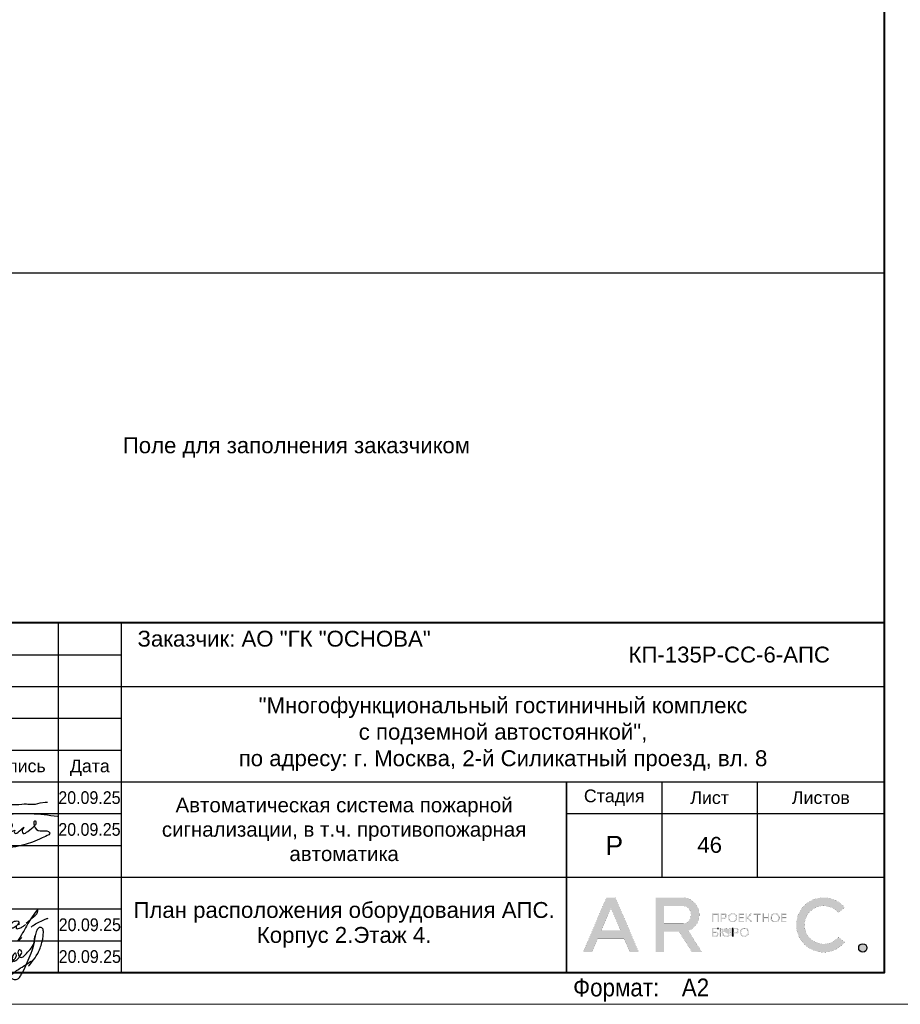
# Model space of a CAD drawing. Header units: millimetres. Extents: x 105028 to 874735, y -568483 to 191941.
# Tile 116 of 135: x 482631 to 496485, y 78334 to 93823. Entities that reach past the tile are written whole.
import ezdxf
from ezdxf.enums import TextEntityAlignment as Align

# ---------------------------------------------------------------- set-up
doc = ezdxf.new("R2010")
doc.units = ezdxf.units.MM
doc.layers.get('Defpoints').update_dxf_attribs({"color": 252})
for name, color, linetype, lineweight in [('DB CP Оформление', 7, 'Continuous', 25), ('Z-000-P_SCHED', 7, 'Continuous', 20), ('Рамка', 7, 'Continuous', 18)]:
    doc.layers.add(name, color=color, linetype=linetype, lineweight=lineweight)
doc.layers.add('DB CP Подписи', color=7, linetype='Continuous', lineweight=25, true_color=0x0a45f5)
doc.layers.add('формат', color=250, linetype='Continuous')
doc.styles.add('Arial', font='arial.ttf', dxfattribs={"width": 0.9, "height": 699.9999999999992})
doc.styles.add('CP.Text', font='arial.ttf')
doc.styles.add('CP.Text дата', font='arial.ttf', dxfattribs={"width": 0.9})

# ---------------------------------------------------------------- blocks, each defined once
blk = doc.blocks.new('*U56')
at = {"color": 0, "lineweight": 0}
blk.add_lwpolyline([(-420, -1.69149813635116e-14), (6.661338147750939e-14, 6.661338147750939e-14), (-1.377945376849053e-14, 594.0000000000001), (-420.0000000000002, 594.0000000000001)], close=True, dxfattribs=at)
at = {"lineweight": 40}
blk.add_lwpolyline([(-400, 4.999999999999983), (-4.999999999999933, 5.000000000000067), (-5.000000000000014, 589.0000000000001), (-400.0000000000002, 589.0000000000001)], close=True, dxfattribs=at)
at = {"style": 'Arial', "width": 0.9}
blk.add_text('Формат:', height=2.8, dxfattribs=at).set_placement((-53.97311837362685, 1.250000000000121))
at = {"style": 'Arial', "width": 0.9, "flags": 8}
blk.add_attdef('FORMAT', (-36.87188609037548, 1.257088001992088), '', height=2.8, dxfattribs=at)
blk = doc.blocks.new('Попов')
at = {"layer": 'DB CP Подписи', "color": 160, "true_color": 0x0a45f5}
for points in [[(7.394956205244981, 7.032094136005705), (4.284556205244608, 0.8400941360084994), (3.982156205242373, 0.4944941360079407), (3.665356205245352, 0.2583778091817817), (3.190156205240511, 0.09837780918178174), (2.801356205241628, 0.2064941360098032), (2.509696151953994, 0.451294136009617), (2.383756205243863, 0.7680941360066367), (2.429696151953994, 0.9984941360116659), (2.62855620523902, 1.243294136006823), (3.319756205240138, 1.603294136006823), (3.895756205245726, 1.848094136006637), (4.370956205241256, 1.992094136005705), (4.918156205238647, 1.992094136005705)], [(7.394956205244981, 7.032094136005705), (6.962956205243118, 6.427294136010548), (4.918156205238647, 1.992094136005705)], [(8.094156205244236, 0.03369413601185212), (8.828556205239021, 0.5520941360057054), (9.980556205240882, 1.272094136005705), (10.85895620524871, 1.761694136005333), (10.41255620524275, 1.084894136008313), (11.57895620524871, 2.611294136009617), (12.16935620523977, 3.84969413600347), (12.471756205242, 4.713694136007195), (12.629696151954, 5.419294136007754), (12.689696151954, 6.2400941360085), (12.54375620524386, 6.945694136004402), (12.34215620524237, 7.075294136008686), (12.03975620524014, 7.075294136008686), (11.64969615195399, 6.6000941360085), (11.379696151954, 5.779294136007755), (11.21895620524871, 4.728094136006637), (10.72935620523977, 3.014494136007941), (9.418956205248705, 0.0336941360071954)], [(5.979696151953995, 4.069175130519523), (4.859696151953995, -0.1216221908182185), (5.311356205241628, 0.624094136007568), (5.311356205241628, 0.8688941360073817), (5.624396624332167, 1.697142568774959), (6.247356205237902, 2.150494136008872), (6.650556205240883, 2.323294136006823), (6.909756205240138, 2.323294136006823), (7.125756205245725, 2.150494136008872), (7.125756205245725, 1.747294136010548), (6.82335620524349, 1.243294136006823), (6.333756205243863, 0.7968941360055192), (5.714556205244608, 0.5088941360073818), (5.412156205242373, 0.5952941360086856), (5.49855620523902, 1.286494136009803), (5.817585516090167, 1.879286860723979), (5.714556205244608, 1.286494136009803), (5.829756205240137, 0.9552941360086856), (6.146556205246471, 0.8832941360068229), (6.794556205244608, 1.012894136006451), (7.528956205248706, 1.459294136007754), (8.119356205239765, 2.064094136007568), (8.407356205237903, 2.510494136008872), (8.407356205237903, 2.899294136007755), (8.320956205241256, 3.028894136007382), (8.090556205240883, 2.956894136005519), (7.816956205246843, 2.366494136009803), (7.816956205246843, 1.963294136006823), (7.989756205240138, 1.776094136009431), (8.364156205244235, 1.891294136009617), (8.82495620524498, 2.323294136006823), (9.055356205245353, 2.697694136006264), (9.271356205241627, 3.302494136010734), (9.012156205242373, 3.561694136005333), (8.882556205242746, 3.561694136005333), (8.709696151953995, 3.3600941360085), (8.709696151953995, 2.978377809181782), (9.039696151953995, 2.408377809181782), (10.349696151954, 3.378377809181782), (11.11969615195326, 4.410259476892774), (11.27818451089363, 5.133235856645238), (11.35539592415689, 5.654323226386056), (11.38831620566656, 5.819447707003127), (11.35539592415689, 5.654323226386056)], [(3.521356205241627, 2.971294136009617), (4.126156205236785, 3.244894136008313), (4.932556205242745, 3.475294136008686), (6.444556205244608, 3.835294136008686), (7.495756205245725, 4.080094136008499)], [(1.534156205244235, 0.8688941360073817), (1.303756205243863, 1.041694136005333), (1.217356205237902, 1.214494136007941), (1.447756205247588, 1.416094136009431), (2.038156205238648, 1.603294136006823), (2.815756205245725, 1.761694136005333), (3.506956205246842, 1.876894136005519), (4.357209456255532, 1.989153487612), (4.918156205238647, 1.992094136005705)], [(3.521356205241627, 2.971294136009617), (3.294445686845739, 2.859738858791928), (4.789696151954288, 2.859738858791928)]]:
    blk.add_spline(points, degree=3, dxfattribs=at)
at = {"layer": 'DB CP Подписи'}
blk.add_spline([(8.094156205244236, 0.03369413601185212), (7.791756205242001, -0.2544480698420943), (7.618956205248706, -0.4847058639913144), (7.618956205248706, -0.8015058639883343), (7.950156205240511, -1.060705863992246), (8.569356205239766, -1.060705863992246), (8.943756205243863, -0.7583058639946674), (9.116556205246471, -0.4991058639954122), (9.418956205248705, 0.0336941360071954)], degree=3, dxfattribs=at)
blk = doc.blocks.new('A$Cf51998ab')
at = {"layer": 'DB CP Подписи'}
for points in [[(2.024743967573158, 7.175397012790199), (0.02474396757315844, 3.175397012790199), (2.524743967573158, 0.1753970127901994), (9.524743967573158, 6.675397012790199), (17.02474396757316, 19.1753970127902), (23.52474396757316, 28.6753970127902), (29.02474396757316, 35.6753970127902), (35.52474396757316, 43.6753970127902), (36.52474396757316, 44.6753970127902), (30.02474396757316, 30.6753970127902), (28.52474396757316, 26.1753970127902), (28.52474396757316, 25.1753970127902), (31.52474396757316, 26.6753970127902), (36.02474396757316, 30.1753970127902), (43.52474396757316, 36.1753970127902), (45.52474396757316, 39.1753970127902), (47.52474396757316, 42.6753970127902), (47.52474396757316, 43.1753970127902), (48.02474396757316, 44.1753970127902), (40.52474396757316, 31.1753970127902), (37.52474396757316, 25.6753970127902), (40.52474396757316, 25.1753970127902), (47.02474396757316, 28.6753970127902), (47.52474396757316, 29.1753970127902)], [(66.52474396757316, 31.6753970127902), (75.02474396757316, 39.1753970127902), (79.02474396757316, 43.6753970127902), (79.52474396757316, 46.6753970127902), (75.02474396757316, 41.6753970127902), (69.02474396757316, 32.6753970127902), (61.02474396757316, 18.6753970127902), (57.02474396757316, 11.6753970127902), (61.52474396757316, 15.6753970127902)], [(57.52474396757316, 34.1753970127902), (54.52474396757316, 34.1753970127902), (50.02474396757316, 31.1753970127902), (49.52474396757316, 26.1753970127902), (54.02474396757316, 27.6753970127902), (56.02474396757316, 29.1753970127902), (58.02474396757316, 33.1753970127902), (57.52474396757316, 34.1753970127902)], [(71.80259313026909, 27.23596012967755), (75.18207571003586, 30.02247973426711), (81.43411698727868, 33.40007838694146), (87.77064376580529, 36.27103771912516), (91.06563812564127, 37.45319772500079)], [(59.02474396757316, 30.6753970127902), (55.49455854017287, 28.71229258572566), (55.52474396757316, 25.6753970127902), (57.52474396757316, 25.6753970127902), (62.02474396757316, 27.6753970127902), (65.02474396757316, 29.6753970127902), (65.52474396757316, 30.1753970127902)]]:
    blk.add_spline(points, degree=3, dxfattribs=at)
blk = doc.blocks.new('Лого')
at = {"layer": 'DB CP Оформление'}
h = blk.add_hatch(color=0, dxfattribs=at)
edge = h.paths.add_edge_path()
edge.add_line((-3.149615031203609, 491.8564630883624), (-2.145539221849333, 491.0307320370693))
edge.add_arc((-5.466713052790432, 493.7619962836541), 4.300000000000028, 39.43316774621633, 320.5668322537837, ccw=False)
edge.add_line((-2.145539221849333, 496.4932605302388), (-3.149615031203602, 495.6675294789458))
edge.add_arc((-5.466713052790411, 493.7619962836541), 3.000000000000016, 39.43316774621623, 320.5668322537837)
edge = h.paths.add_edge_path()
edge.add_arc((0.7039796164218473, 490.1453402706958), 0.65, 0, 360)
h.paths.add_polyline_path([(-38.91856638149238, 496.3972109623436), (-37.43639440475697, 492.9290438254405), (-40.40073835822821, 492.9290438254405)], flags=16)
edge = h.paths.add_edge_path(flags=16)
edge.add_line((-30.56831019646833, 493.9825875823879), (-27.63778042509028, 493.9825875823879))
edge.add_arc((-27.63778042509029, 495.2825875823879), 1.299999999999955, 270.0000000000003, 360.0000000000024)
edge.add_line((-26.33778042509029, 495.2825875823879), (-26.33778042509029, 495.4512324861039))
edge.add_arc((-27.63778042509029, 495.4512324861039), 1.300000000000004, 359.9999999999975, 449.9999999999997)
edge.add_line((-27.63778042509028, 496.7512324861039), (-30.56831019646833, 496.7512324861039))
edge.add_line((-30.56831019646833, 496.7512324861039), (-30.56831019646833, 493.9825875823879))
h.paths.add_polyline_path([(-35.9689509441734, 489.4953402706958), (-36.88082038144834, 491.6290438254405), (-40.956312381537, 491.6290438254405), (-41.8681818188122, 489.4953402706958), (-43.28192242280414, 489.4953402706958), (-39.6254366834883, 498.0512324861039), (-38.21169607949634, 498.0512324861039), (-34.55521034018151, 489.4953402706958)])
edge = h.paths.add_edge_path()
edge.add_line((-30.56831019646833, 489.4953402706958), (-31.86831019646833, 489.4953402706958))
edge.add_line((-31.86831019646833, 489.4953402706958), (-31.86831019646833, 498.0512324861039))
edge.add_line((-31.86831019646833, 498.0512324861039), (-27.63778042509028, 498.0512324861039))
edge.add_arc((-27.63778042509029, 495.4512324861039), 2.600000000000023, 0, 89.99999999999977, ccw=False)
edge.add_line((-25.03778042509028, 495.4512324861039), (-25.03778042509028, 495.2825875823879))
edge.add_arc((-27.63778042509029, 495.2825875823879), 2.600000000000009, -70.23716168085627, 0, ccw=False)
edge.add_line((-26.75864866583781, 492.8357268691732), (-24.6131234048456, 489.4953402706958))
edge.add_line((-24.6131234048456, 489.4953402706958), (-26.15818166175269, 489.4953402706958))
edge.add_line((-26.15818166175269, 489.4953402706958), (-28.20534579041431, 492.6825875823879))
edge.add_line((-28.20534579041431, 492.6825875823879), (-30.56831019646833, 492.6825875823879))
edge.add_line((-30.56831019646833, 492.6825875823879), (-30.56831019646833, 489.4953402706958))
edge = h.paths.add_edge_path(flags=16)
edge.add_line((-21.27053753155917, 492.6928723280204), (-21.27053753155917, 492.5228723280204))
edge.add_arc((-20.82053753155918, 492.5228723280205), 0.4499999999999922, 180.0000000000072, 270.0000000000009)
edge.add_line((-20.82053753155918, 492.0728723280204), (-20.69150461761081, 492.0728723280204))
edge.add_arc((-20.6915046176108, 492.5228723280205), 0.4500000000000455, 269.9999999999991, 359.9999999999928)
edge.add_line((-20.24150461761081, 492.5228723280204), (-20.24150461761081, 492.6928723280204))
edge.add_arc((-20.69150461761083, 492.6928723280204), 0.4500000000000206, 0, 89.99999999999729)
edge.add_line((-20.69150461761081, 493.1428723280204), (-20.82053753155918, 493.1428723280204))
edge.add_arc((-20.82053753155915, 492.6928723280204), 0.4500000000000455, 90.00000000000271, 180)
edge = h.paths.add_edge_path(flags=17)
edge.add_line((-21.62964566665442, 491.9228723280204), (-21.62964566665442, 492.5328723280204))
edge.add_line((-21.62964566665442, 492.5328723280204), (-21.45053753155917, 492.5328723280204))
edge.add_line((-21.45053753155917, 492.5328723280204), (-21.45053753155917, 492.5228723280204))
edge.add_arc((-20.85053753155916, 492.5228723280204), 0.6000000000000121, 180, 269.999999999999)
edge.add_line((-20.85053753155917, 491.9228723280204), (-20.66150461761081, 491.9228723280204))
edge.add_arc((-20.66150461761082, 492.5228723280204), 0.6000000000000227, 270.000000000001, 360)
edge.add_line((-20.06150461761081, 492.5228723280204), (-20.06150461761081, 492.6928723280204))
edge.add_arc((-20.66150461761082, 492.6928723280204), 0.6000000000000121, 0, 89.99999999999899)
edge.add_line((-20.66150461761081, 493.2928723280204), (-20.85053753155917, 493.2928723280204))
edge.add_arc((-20.85053753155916, 492.6928723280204), 0.6000000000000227, 90.00000000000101, 180)
edge.add_line((-21.45053753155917, 492.6928723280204), (-21.45053753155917, 492.6828723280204))
edge.add_line((-21.45053753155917, 492.6828723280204), (-21.62964566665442, 492.6828723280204))
edge.add_line((-21.62964566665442, 492.6828723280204), (-21.62964566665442, 493.2928723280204))
edge.add_line((-21.62964566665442, 493.2928723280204), (-21.80964566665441, 493.2928723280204))
edge.add_line((-21.80964566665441, 493.2928723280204), (-21.80964566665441, 491.9228723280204))
edge.add_line((-21.80964566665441, 491.9228723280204), (-21.62964566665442, 491.9228723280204))
edge = h.paths.add_edge_path(flags=16)
edge.add_line((-18.44160413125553, 492.6928723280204), (-18.44160413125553, 492.5228723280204))
edge.add_arc((-17.99160413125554, 492.5228723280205), 0.4499999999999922, 180.0000000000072, 270.0000000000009)
edge.add_line((-17.99160413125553, 492.0728723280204), (-17.86257121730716, 492.0728723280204))
edge.add_arc((-17.86257121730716, 492.5228723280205), 0.4500000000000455, 269.9999999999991, 359.9999999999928)
edge.add_line((-17.41257121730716, 492.5228723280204), (-17.41257121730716, 492.6928723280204))
edge.add_arc((-17.86257121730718, 492.6928723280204), 0.4500000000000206, 0, 89.99999999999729)
edge.add_line((-17.86257121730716, 493.1428723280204), (-17.99160413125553, 493.1428723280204))
edge.add_arc((-17.99160413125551, 492.6928723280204), 0.4500000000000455, 90.00000000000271, 180)
edge = h.paths.add_edge_path()
edge.add_line((-18.62160413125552, 492.6928723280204), (-18.62160413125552, 492.5228723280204))
edge.add_arc((-18.02160413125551, 492.5228723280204), 0.6000000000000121, 180, 269.999999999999)
edge.add_line((-18.02160413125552, 491.9228723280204), (-17.83257121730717, 491.9228723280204))
edge.add_arc((-17.83257121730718, 492.5228723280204), 0.6000000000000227, 270.000000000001, 360)
edge.add_line((-17.23257121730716, 492.5228723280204), (-17.23257121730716, 492.6928723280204))
edge.add_arc((-17.83257121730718, 492.6928723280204), 0.6000000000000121, 0, 89.99999999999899)
edge.add_line((-17.83257121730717, 493.2928723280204), (-18.02160413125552, 493.2928723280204))
edge.add_arc((-18.02160413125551, 492.6928723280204), 0.6000000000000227, 90.00000000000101, 180)
edge = h.paths.add_edge_path(flags=16)
edge.add_line((-13.61226025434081, 494.9777851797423), (-13.61226025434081, 494.8077851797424))
edge.add_arc((-13.16226025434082, 494.8077851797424), 0.4499999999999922, 180.0000000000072, 270.0000000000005)
edge.add_line((-13.16226025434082, 494.3577851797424), (-13.03322734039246, 494.3577851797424))
edge.add_arc((-13.03322734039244, 494.8077851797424), 0.4500000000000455, 269.9999999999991, 359.9999999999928)
edge.add_line((-12.58322734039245, 494.8077851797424), (-12.58322734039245, 494.9777851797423))
edge.add_arc((-13.03322734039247, 494.9777851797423), 0.4500000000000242, 0, 89.99999999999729)
edge.add_line((-13.03322734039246, 495.4277851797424), (-13.16226025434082, 495.4277851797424))
edge.add_arc((-13.16226025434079, 494.9777851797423), 0.4500000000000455, 90.00000000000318, 180)
edge = h.paths.add_edge_path()
edge.add_line((-13.79226025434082, 494.9777851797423), (-13.79226025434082, 494.8077851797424))
edge.add_arc((-13.19226025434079, 494.8077851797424), 0.6000000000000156, 180, 269.9999999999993)
edge.add_line((-13.19226025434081, 494.2077851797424), (-13.00322734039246, 494.2077851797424))
edge.add_arc((-13.00322734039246, 494.8077851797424), 0.6000000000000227, 270.000000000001, 360)
edge.add_line((-12.40322734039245, 494.8077851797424), (-12.40322734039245, 494.9777851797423))
edge.add_arc((-13.00322734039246, 494.9777851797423), 0.6000000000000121, 0, 89.99999999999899)
edge.add_line((-13.00322734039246, 495.5777851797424), (-13.19226025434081, 495.5777851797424))
edge.add_arc((-13.19226025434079, 494.9777851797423), 0.6000000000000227, 90.00000000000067, 180)
edge = h.paths.add_edge_path(flags=16)
edge.add_line((-20.28705089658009, 494.9777851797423), (-20.28705089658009, 494.8077851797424))
edge.add_arc((-19.8370508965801, 494.8077851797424), 0.4499999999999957, 180.0000000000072, 270.0000000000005)
edge.add_line((-19.83705089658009, 494.3577851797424), (-19.70801798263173, 494.3577851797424))
edge.add_arc((-19.70801798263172, 494.8077851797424), 0.4500000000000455, 269.9999999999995, 359.9999999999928)
edge.add_line((-19.25801798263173, 494.8077851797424), (-19.25801798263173, 494.9777851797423))
edge.add_arc((-19.70801798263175, 494.9777851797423), 0.4500000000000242, 0, 89.99999999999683)
edge.add_line((-19.70801798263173, 495.4277851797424), (-19.83705089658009, 495.4277851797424))
edge.add_arc((-19.83705089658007, 494.9777851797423), 0.4500000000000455, 90.00000000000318, 180)
edge = h.paths.add_edge_path()
edge.add_line((-20.46705089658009, 494.9777851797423), (-20.46705089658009, 494.8077851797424))
edge.add_arc((-19.86705089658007, 494.8077851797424), 0.6000000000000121, 180, 269.999999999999)
edge.add_line((-19.86705089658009, 494.2077851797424), (-19.67801798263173, 494.2077851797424))
edge.add_arc((-19.67801798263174, 494.8077851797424), 0.6000000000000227, 270.000000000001, 360)
edge.add_line((-19.07801798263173, 494.8077851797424), (-19.07801798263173, 494.9777851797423))
edge.add_arc((-19.67801798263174, 494.9777851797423), 0.6000000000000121, 0, 89.99999999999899)
edge.add_line((-19.67801798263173, 495.5777851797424), (-19.86705089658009, 495.5777851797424))
edge.add_arc((-19.86705089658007, 494.9777851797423), 0.6000000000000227, 90.00000000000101, 180)
edge = h.paths.add_edge_path(flags=16)
edge.add_arc((-19.22667760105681, 492.7878723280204), 0.1800000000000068, 270.0000000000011, 360)
edge.add_line((-19.04667760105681, 492.7878723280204), (-19.0466776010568, 492.9328723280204))
edge.add_arc((-19.22667760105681, 492.9328723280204), 0.1800000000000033, 0, 89.99999999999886)
edge.add_line((-19.2266776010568, 493.1128723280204), (-19.63443714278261, 493.1128723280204))
edge.add_line((-19.63443714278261, 493.1128723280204), (-19.6344371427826, 492.6078723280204))
edge.add_line((-19.6344371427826, 492.6078723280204), (-19.22667760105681, 492.6078723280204))
edge = h.paths.add_edge_path()
edge.add_line((-19.63443714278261, 491.9228723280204), (-19.81443714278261, 491.9228723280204))
edge.add_line((-19.81443714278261, 491.9228723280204), (-19.81443714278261, 493.2928723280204))
edge.add_line((-19.81443714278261, 493.2928723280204), (-19.2266776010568, 493.2928723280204))
edge.add_arc((-19.2266776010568, 492.9328723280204), 0.3600000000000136, 0, 89.99999999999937, ccw=False)
edge.add_line((-18.8666776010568, 492.9328723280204), (-18.86667760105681, 492.7878723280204))
edge.add_arc((-19.22667760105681, 492.7878723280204), 0.3600000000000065, -89.99999999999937, 0, ccw=False)
edge.add_line((-19.22667760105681, 492.4278723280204), (-19.63443714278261, 492.4278723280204))
edge.add_line((-19.63443714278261, 492.4278723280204), (-19.63443714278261, 491.9228723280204))
edge = h.paths.add_edge_path(flags=16)
edge.add_line((-22.41432519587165, 492.0728723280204), (-22.81592550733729, 492.0728723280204))
edge.add_line((-22.81592550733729, 492.0728723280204), (-22.81592550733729, 492.5700955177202))
edge.add_line((-22.81592550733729, 492.5700955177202), (-22.41432519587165, 492.5700955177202))
edge.add_arc((-22.41432519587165, 492.3900955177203), 0.17999999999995, -1.807620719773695e-11, 89.99999999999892, ccw=False)
edge.add_line((-22.23432519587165, 492.3900955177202), (-22.23432519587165, 492.2528723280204))
edge.add_arc((-22.41432519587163, 492.2528723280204), 0.1799999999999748, -90.00000000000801, 0, ccw=False)
h.paths.add_polyline_path([(-16.95626591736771, 495.5777851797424), (-17.51223811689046, 494.9677851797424), (-17.55459530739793, 494.9677851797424), (-17.55459530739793, 495.5777851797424), (-17.73459530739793, 495.5777851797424), (-17.73459530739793, 494.2077851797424), (-17.55459530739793, 494.2077851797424), (-17.55459530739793, 494.8177851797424), (-17.47826675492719, 494.8177851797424), (-16.92229455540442, 494.2077851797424), (-16.67874821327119, 494.2077851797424), (-17.32006333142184, 494.9114214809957), (-16.71271957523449, 495.5777851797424)])
edge = h.paths.add_edge_path()
edge.add_line((-22.10894538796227, 493.1128723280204), (-22.8159255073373, 493.1128723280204))
edge.add_line((-22.8159255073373, 493.1128723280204), (-22.81592550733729, 492.7200955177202))
edge.add_line((-22.81592550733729, 492.7200955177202), (-22.41432519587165, 492.7200955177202))
edge.add_arc((-22.41432519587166, 492.3600955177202), 0.3600000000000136, 0, 89.99999999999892, ccw=False)
edge.add_line((-22.05432519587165, 492.3600955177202), (-22.05432519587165, 492.2828723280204))
edge.add_arc((-22.41432519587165, 492.2828723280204), 0.3600000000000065, -89.99999999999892, 0, ccw=False)
edge.add_line((-22.41432519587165, 491.9228723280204), (-23.01592550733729, 491.9228723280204))
edge.add_line((-23.01592550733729, 491.9228723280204), (-23.01592550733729, 493.2928723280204))
edge.add_line((-23.01592550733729, 493.2928723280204), (-22.10894538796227, 493.2928723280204))
edge.add_line((-22.10894538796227, 493.2928723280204), (-22.10894538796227, 493.1128723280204))
h.paths.add_polyline_path([(-15.99401623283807, 495.3977851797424), (-16.45775531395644, 495.3977851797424), (-16.45775531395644, 495.5777851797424), (-15.35027715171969, 495.5777851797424), (-15.35027715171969, 495.3977851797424), (-15.81401623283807, 495.3977851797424), (-15.81401623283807, 494.2077851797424), (-15.99401623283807, 494.2077851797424)])
h.paths.add_polyline_path([(-14.219327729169, 494.9827851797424), (-14.219327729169, 495.5777851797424), (-14.039327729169, 495.5777851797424), (-14.039327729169, 494.2077851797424), (-14.219327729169, 494.2077851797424), (-14.219327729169, 494.8027851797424), (-14.92320967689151, 494.8027851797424), (-14.92320967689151, 494.2077851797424), (-15.10320967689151, 494.2077851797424), (-15.10320967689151, 495.5777851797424), (-14.92320967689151, 495.5777851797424), (-14.92320967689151, 494.9827851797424)])
h.paths.add_polyline_path([(-11.97615986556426, 494.8027851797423), (-11.97615986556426, 494.3877851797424), (-11.30687213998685, 494.3877851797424), (-11.30687213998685, 494.2077851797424), (-12.15615986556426, 494.2077851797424), (-12.15615986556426, 495.5777851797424), (-11.30687213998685, 495.5777851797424), (-11.30687213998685, 495.3977851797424), (-11.97615986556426, 495.3977851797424), (-11.97615986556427, 494.9827851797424), (-11.34484040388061, 494.9827851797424), (-11.34484040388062, 494.8027851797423)])
edge = h.paths.add_edge_path(flags=16)
edge.add_arc((-21.07411837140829, 495.0727851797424), 0.1800000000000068, 270.0000000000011, 360)
edge.add_line((-20.89411837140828, 495.0727851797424), (-20.89411837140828, 495.2177851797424))
edge.add_arc((-21.07411837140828, 495.2177851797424), 0.1800000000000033, 0, 89.99999999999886)
edge.add_line((-21.07411837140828, 495.3977851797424), (-21.48187791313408, 495.3977851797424))
edge.add_line((-21.48187791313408, 495.3977851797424), (-21.48187791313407, 494.8927851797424))
edge.add_line((-21.48187791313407, 494.8927851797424), (-21.07411837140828, 494.8927851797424))
h.paths.add_polyline_path([(-22.81592550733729, 494.2077851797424), (-23.01592550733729, 494.2077851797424), (-23.01592550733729, 495.5777851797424), (-21.90894538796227, 495.5777851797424), (-21.90894538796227, 494.2077851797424), (-22.10894538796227, 494.2077851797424), (-22.10894538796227, 495.3977851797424), (-22.81592550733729, 495.3977851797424)])
h.paths.add_polyline_path([(-18.65095050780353, 494.8027851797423), (-18.65095050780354, 494.3877851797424), (-17.98166278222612, 494.3877851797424), (-17.98166278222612, 494.2077851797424), (-18.83095050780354, 494.2077851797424), (-18.83095050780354, 495.5777851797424), (-17.98166278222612, 495.5777851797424), (-17.98166278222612, 495.3977851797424), (-18.65095050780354, 495.3977851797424), (-18.65095050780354, 494.9827851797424), (-18.01963104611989, 494.9827851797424), (-18.01963104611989, 494.8027851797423)])
edge = h.paths.add_edge_path()
edge.add_line((-21.48187791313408, 494.2077851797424), (-21.66187791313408, 494.2077851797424))
edge.add_line((-21.66187791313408, 494.2077851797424), (-21.66187791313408, 495.5777851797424))
edge.add_line((-21.66187791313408, 495.5777851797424), (-21.07411837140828, 495.5777851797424))
edge.add_arc((-21.07411837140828, 495.2177851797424), 0.3600000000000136, 0, 89.99999999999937, ccw=False)
edge.add_line((-20.71411837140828, 495.2177851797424), (-20.71411837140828, 495.0727851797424))
edge.add_arc((-21.07411837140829, 495.0727851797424), 0.3600000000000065, -89.99999999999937, 0, ccw=False)
edge.add_line((-21.07411837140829, 494.7127851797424), (-21.48187791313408, 494.7127851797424))
edge.add_line((-21.48187791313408, 494.7127851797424), (-21.48187791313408, 494.2077851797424))
edge = h.paths.add_edge_path()
edge.add_line((-19.81443714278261, 493.2928723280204), (-19.81443714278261, 491.9228723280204))
edge.add_line((-22.10894538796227, 493.2928723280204), (-22.10894538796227, 493.1128723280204))
at = {"layer": 'DB CP Оформление', "color": 0}
for p, q in [((-22.10894538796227, 493.2928723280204), (-22.10894538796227, 493.1128723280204)), ((-19.81443714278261, 493.2928723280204), (-19.81443714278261, 491.9228723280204))]:
    blk.add_line(p, q, dxfattribs=at)
at = {"layer": 'DB CP Оформление', "color": 0, "const_width": 0.01}
for points in [[(-35.9689509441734, 489.4953402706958), (-36.88082038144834, 491.6290438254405), (-40.956312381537, 491.6290438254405), (-41.8681818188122, 489.4953402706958), (-43.28192242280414, 489.4953402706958), (-39.6254366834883, 498.0512324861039), (-38.21169607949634, 498.0512324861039), (-34.55521034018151, 489.4953402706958)], [(-38.91856638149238, 496.3972109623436), (-37.43639440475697, 492.9290438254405), (-40.40073835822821, 492.9290438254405)], [(-22.81592550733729, 494.2077851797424), (-23.01592550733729, 494.2077851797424), (-23.01592550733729, 495.5777851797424), (-21.90894538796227, 495.5777851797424), (-21.90894538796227, 494.2077851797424), (-22.10894538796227, 494.2077851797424), (-22.10894538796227, 495.3977851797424), (-22.81592550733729, 495.3977851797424)], [(-18.65095050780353, 494.8027851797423), (-18.65095050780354, 494.3877851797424), (-17.98166278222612, 494.3877851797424), (-17.98166278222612, 494.2077851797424), (-18.83095050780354, 494.2077851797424), (-18.83095050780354, 495.5777851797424), (-17.98166278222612, 495.5777851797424), (-17.98166278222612, 495.3977851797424), (-18.65095050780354, 495.3977851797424), (-18.65095050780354, 494.9827851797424), (-18.01963104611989, 494.9827851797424), (-18.01963104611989, 494.8027851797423)], [(-16.95626591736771, 495.5777851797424), (-17.51223811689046, 494.9677851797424), (-17.55459530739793, 494.9677851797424), (-17.55459530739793, 495.5777851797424), (-17.73459530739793, 495.5777851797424), (-17.73459530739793, 494.2077851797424), (-17.55459530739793, 494.2077851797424), (-17.55459530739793, 494.8177851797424), (-17.47826675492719, 494.8177851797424), (-16.92229455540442, 494.2077851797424), (-16.67874821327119, 494.2077851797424), (-17.32006333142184, 494.9114214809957), (-16.71271957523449, 495.5777851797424)], [(-15.99401623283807, 495.3977851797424), (-16.45775531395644, 495.3977851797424), (-16.45775531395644, 495.5777851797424), (-15.35027715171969, 495.5777851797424), (-15.35027715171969, 495.3977851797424), (-15.81401623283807, 495.3977851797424), (-15.81401623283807, 494.2077851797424), (-15.99401623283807, 494.2077851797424)], [(-14.219327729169, 494.9827851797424), (-14.219327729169, 495.5777851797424), (-14.039327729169, 495.5777851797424), (-14.039327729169, 494.2077851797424), (-14.219327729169, 494.2077851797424), (-14.219327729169, 494.8027851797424), (-14.92320967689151, 494.8027851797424), (-14.92320967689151, 494.2077851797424), (-15.10320967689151, 494.2077851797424), (-15.10320967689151, 495.5777851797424), (-14.92320967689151, 495.5777851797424), (-14.92320967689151, 494.9827851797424)], [(-11.97615986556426, 494.8027851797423), (-11.97615986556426, 494.3877851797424), (-11.30687213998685, 494.3877851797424), (-11.30687213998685, 494.2077851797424), (-12.15615986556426, 494.2077851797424), (-12.15615986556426, 495.5777851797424), (-11.30687213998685, 495.5777851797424), (-11.30687213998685, 495.3977851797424), (-11.97615986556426, 495.3977851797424), (-11.97615986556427, 494.9827851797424), (-11.34484040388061, 494.9827851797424), (-11.34484040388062, 494.8027851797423)]]:
    blk.add_lwpolyline(points, close=True, dxfattribs=at)
for points in [[(-30.56831019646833, 489.4953402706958), (-31.86831019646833, 489.4953402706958), (-31.86831019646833, 498.0512324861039), (-27.63778042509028, 498.0512324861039, -0.414213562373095), (-25.03778042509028, 495.4512324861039), (-25.03778042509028, 495.2825875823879, -0.316436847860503), (-26.75864866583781, 492.8357268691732), (-24.6131234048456, 489.4953402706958), (-26.15818166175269, 489.4953402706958), (-28.20534579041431, 492.6825875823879), (-30.56831019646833, 492.6825875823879)], [(-3.149615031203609, 491.8564630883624), (-2.145539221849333, 491.0307320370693, -2.790346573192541), (-2.145539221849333, 496.4932605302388), (-3.149615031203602, 495.6675294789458, 2.790346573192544)], [(-30.56831019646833, 493.9825875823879), (-27.63778042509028, 493.9825875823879, 0.414213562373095), (-26.33778042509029, 495.2825875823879), (-26.33778042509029, 495.4512324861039, 0.414213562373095), (-27.63778042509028, 496.7512324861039), (-30.56831019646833, 496.7512324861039)], [(-21.48187791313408, 494.2077851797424), (-21.66187791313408, 494.2077851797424), (-21.66187791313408, 495.5777851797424), (-21.07411837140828, 495.5777851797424, -0.4142135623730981), (-20.71411837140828, 495.2177851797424), (-20.71411837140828, 495.0727851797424, -0.4142135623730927), (-21.07411837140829, 494.7127851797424), (-21.48187791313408, 494.7127851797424)], [(-21.07411837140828, 494.8927851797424, 0.4142135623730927), (-20.89411837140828, 495.0727851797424), (-20.89411837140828, 495.2177851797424, 0.4142135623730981), (-21.07411837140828, 495.3977851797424), (-21.48187791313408, 495.3977851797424), (-21.48187791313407, 494.8927851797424)], [(-20.46705089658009, 494.9777851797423), (-20.46705089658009, 494.8077851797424, 0.414213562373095), (-19.86705089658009, 494.2077851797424), (-19.67801798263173, 494.2077851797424, 0.414213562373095), (-19.07801798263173, 494.8077851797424), (-19.07801798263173, 494.9777851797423, 0.414213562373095), (-19.67801798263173, 495.5777851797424), (-19.86705089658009, 495.5777851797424, 0.414213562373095)], [(-20.28705089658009, 494.9777851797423), (-20.28705089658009, 494.8077851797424, 0.414213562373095), (-19.83705089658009, 494.3577851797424), (-19.70801798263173, 494.3577851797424, 0.414213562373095), (-19.25801798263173, 494.8077851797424), (-19.25801798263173, 494.9777851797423, 0.414213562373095), (-19.70801798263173, 495.4277851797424), (-19.83705089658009, 495.4277851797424, 0.414213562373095)], [(-13.79226025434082, 494.9777851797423), (-13.79226025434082, 494.8077851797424, 0.414213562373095), (-13.19226025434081, 494.2077851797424), (-13.00322734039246, 494.2077851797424, 0.414213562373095), (-12.40322734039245, 494.8077851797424), (-12.40322734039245, 494.9777851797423, 0.414213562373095), (-13.00322734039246, 495.5777851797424), (-13.19226025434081, 495.5777851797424, 0.414213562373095)], [(-13.61226025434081, 494.9777851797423), (-13.61226025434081, 494.8077851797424, 0.414213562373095), (-13.16226025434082, 494.3577851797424), (-13.03322734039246, 494.3577851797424, 0.414213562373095), (-12.58322734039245, 494.8077851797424), (-12.58322734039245, 494.9777851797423, 0.414213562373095), (-13.03322734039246, 495.4277851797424), (-13.16226025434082, 495.4277851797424, 0.414213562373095)], [(-22.10894538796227, 493.1128723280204), (-22.8159255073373, 493.1128723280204), (-22.81592550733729, 492.7200955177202), (-22.41432519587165, 492.7200955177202, -0.4142135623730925), (-22.05432519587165, 492.3600955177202), (-22.05432519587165, 492.2828723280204, -0.4142135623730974), (-22.41432519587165, 491.9228723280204), (-23.01592550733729, 491.9228723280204), (-23.01592550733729, 493.2928723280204), (-22.10894538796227, 493.2928723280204)], [(-22.41432519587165, 492.0728723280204), (-22.81592550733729, 492.0728723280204), (-22.81592550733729, 492.5700955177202), (-22.41432519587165, 492.5700955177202, -0.4142135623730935), (-22.23432519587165, 492.3900955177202), (-22.23432519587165, 492.2528723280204, -0.4142135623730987)], [(-21.62964566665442, 491.9228723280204), (-21.62964566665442, 492.5328723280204), (-21.45053753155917, 492.5328723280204), (-21.45053753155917, 492.5228723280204, 0.414213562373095), (-20.85053753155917, 491.9228723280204), (-20.66150461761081, 491.9228723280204, 0.414213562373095), (-20.06150461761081, 492.5228723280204), (-20.06150461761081, 492.6928723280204, 0.414213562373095), (-20.66150461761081, 493.2928723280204), (-20.85053753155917, 493.2928723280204, 0.414213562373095), (-21.45053753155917, 492.6928723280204), (-21.45053753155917, 492.6828723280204), (-21.62964566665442, 492.6828723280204), (-21.62964566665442, 493.2928723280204), (-21.80964566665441, 493.2928723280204), (-21.80964566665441, 491.9228723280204)], [(-21.27053753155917, 492.6928723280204), (-21.27053753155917, 492.5228723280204, 0.414213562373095), (-20.82053753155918, 492.0728723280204), (-20.69150461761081, 492.0728723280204, 0.414213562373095), (-20.24150461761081, 492.5228723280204), (-20.24150461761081, 492.6928723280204, 0.414213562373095), (-20.69150461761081, 493.1428723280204), (-20.82053753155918, 493.1428723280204, 0.414213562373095)], [(-19.63443714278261, 491.9228723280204), (-19.81443714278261, 491.9228723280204), (-19.81443714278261, 493.2928723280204), (-19.2266776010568, 493.2928723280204, -0.4142135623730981), (-18.8666776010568, 492.9328723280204), (-18.86667760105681, 492.7878723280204, -0.4142135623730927), (-19.22667760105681, 492.4278723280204), (-19.63443714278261, 492.4278723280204)], [(-19.22667760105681, 492.6078723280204, 0.4142135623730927), (-19.04667760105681, 492.7878723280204), (-19.0466776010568, 492.9328723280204, 0.4142135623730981), (-19.2266776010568, 493.1128723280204), (-19.63443714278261, 493.1128723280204), (-19.6344371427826, 492.6078723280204)], [(-18.62160413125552, 492.6928723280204), (-18.62160413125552, 492.5228723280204, 0.414213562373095), (-18.02160413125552, 491.9228723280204), (-17.83257121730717, 491.9228723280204, 0.414213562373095), (-17.23257121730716, 492.5228723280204), (-17.23257121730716, 492.6928723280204, 0.414213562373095), (-17.83257121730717, 493.2928723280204), (-18.02160413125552, 493.2928723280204, 0.414213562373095)], [(-18.44160413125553, 492.6928723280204), (-18.44160413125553, 492.5228723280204, 0.414213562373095), (-17.99160413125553, 492.0728723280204), (-17.86257121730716, 492.0728723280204, 0.414213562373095), (-17.41257121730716, 492.5228723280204), (-17.41257121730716, 492.6928723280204, 0.414213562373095), (-17.86257121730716, 493.1428723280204), (-17.99160413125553, 493.1428723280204, 0.414213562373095)]]:
    blk.add_lwpolyline(points, format="xyb", close=True, dxfattribs=at)
at = {"layer": 'DB CP Оформление', "color": 0}
blk.add_circle((0.7039796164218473, 490.1453402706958), 0.65, dxfattribs=at)
at = {"layer": 'Defpoints', "color": 0}
blk.add_lwpolyline([(-45.89650028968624, 501.2732863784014), (4.103499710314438, 501.2732863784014), (4.103499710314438, 486.2732863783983), (-45.89650028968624, 486.2732863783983)], close=True, dxfattribs=at)
blk = doc.blocks.new('A$C5BE547C8')
at = {"layer": 'DB CP Подписи', "color": 160, "true_color": 0x0a45f5}
for points in [[(12.77064067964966, 273.4620631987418), (54.9465189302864, 284.4855278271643), (94.154754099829, 355.2698806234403), (190.2780455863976, 461.4464249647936), (197.8667517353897, 439.9583000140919)], [(553.6754189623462, 292.4671654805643), (541.1363445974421, 294.8536106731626), (543.5881781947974, 221.3447915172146), (618.3679039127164, 188.8783703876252), (688.8570107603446, 181.5274854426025), (702.341915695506, 169.2760206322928), (655.1448083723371, 128.8461685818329), (445.8771119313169, 43.72502877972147), (210.5232081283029, -1.356840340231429), (25.1820216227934, -2.336883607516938), (-119.9528827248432, 30.00445333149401), (-207.229957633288, 105.4676031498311), (-226.8427679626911, 202.491644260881), (-177.8107121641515, 263.2541753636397), (-54.24994114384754, 301.4757719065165), (189.9297362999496, 360.2782164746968), (498.8316938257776, 377.9189649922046), (787.0024744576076, 349.3846527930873)], [(-36.17550682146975, 134.4371501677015), (61.71678818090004, 412.4869762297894)], [(12.77064067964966, 273.4620631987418), (53.68175455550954, 259.2054039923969), (47.35787273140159, 207.3811667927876), (60.00563637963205, 173.2529950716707), (97.94904722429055, 183.3650324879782)], [(97.94904722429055, 183.3650324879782), (177.0679458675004, 224.8184770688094), (161.8986921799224, 163.5096667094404), (207.1457470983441, 161.4226177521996), (266.314922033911, 204.5548820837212), (296.9437179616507, 255.3396693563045), (253.785020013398, 280.3842265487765), (197.7158576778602, 243.8061435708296), (177.076149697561, 224.897245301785)], [(240.4512582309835, 278.160545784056), (216.6761126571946, 242.9138925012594), (193.0570860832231, 200.9501308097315), (214.3763311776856, 163.8837520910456), (260.4151262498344, 165.1061032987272), (324.2741268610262, 195.7046833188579), (317.2758679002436, 178.2197674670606), (323.3993369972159, 165.9803596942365), (371.5122399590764, 186.0879841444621), (421.3747226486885, 228.0517155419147), (401.2547955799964, 186.9622102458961), (414.3764636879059, 162.4833644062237), (464.2389463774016, 183.4652452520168), (539.4700353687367, 247.2851138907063), (556.5207641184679, 274.5734312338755), (553.6754189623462, 292.4671654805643)]]:
    blk.add_spline(points, degree=3, dxfattribs=at)
blk = doc.blocks.new('Никачалов')
blk.add_lwpolyline([(-307.2528087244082, -10.52482762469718), (-266.7209943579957, -10.52482762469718), (-217.2917009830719, 12.19796214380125), (-151.053767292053, 56.65713122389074), (-104.5903002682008, 97.1639252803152), (-42.3079472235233, 148.5397506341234), (-2.762450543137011, 181.1417946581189), (25.90605847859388, 213.7455219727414), (43.7010164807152, 235.4819012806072), (55.56432182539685, 255.2404097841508), (61.49597449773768, 269.0720390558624), (48.64291482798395, 267.0958515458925), (20.96416013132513, 227.5771512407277), (-26.48906123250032, 171.2625404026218), (-43.29770154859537, 147.551656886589), (-106.566372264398, 73.45304175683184), (-171.8145516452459, 1.330614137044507), (-320.1058683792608, -151.8054015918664), (-406.1148320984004, -241.7118334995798), (-487.1818974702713, -312.8461673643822), (-518.8162328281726, -343.4720238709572), (-528.703466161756, -345.4482113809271), (-526.7239574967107, -334.5808633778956), (-516.8401608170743, -316.7968590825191), (-494.0998678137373, -283.2067213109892), (-477.294664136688, -261.4703420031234), (-435.7730954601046, -217.0111729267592), (-400.1831794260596, -188.3598206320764), (-362.6171914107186, -168.6013121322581), (-318.1297963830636, -150.8173078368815), (-234.0969046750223, -118.213580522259), (-154.0195936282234, -90.55032198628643), (-5.728276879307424, -52.01971543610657), (-125.3510846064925, -134.0213973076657), (-130.2929829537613, -133.0333035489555), (-128.316910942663, -131.0571160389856), (-95.39726961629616, -111.8204287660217), (-59.85203000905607, -95.76348443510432), (-27.71938084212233, -87.49177623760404), (-25.77080201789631, -90.41229184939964), (-29.66795968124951, -102.5757764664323), (-30.15252690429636, -110.3610126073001), (-29.17995580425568, -115.7122051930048), (-24.3102270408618, -121.0650810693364), (-17.49535610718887, -123.4974413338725), (-8.24390245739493, -125.9314848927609), (2.468126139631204, -127.3909010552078), (14.15272583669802, -127.3909010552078), (101.7906602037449, -127.3909010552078), (105.0348549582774, -129.2711407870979), (104.8664592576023, -152.815378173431), (110.9218312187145, -158.3651994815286), (128.4246742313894, -163.9133375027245), (156.4780234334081, -166.202617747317), (264.0107071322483, -165.9518068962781), (307.6251938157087, -158.1497378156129), (346.3905716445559, -151.961947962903), (383.8122205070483, -151.961947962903), (403.5351374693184, -158.7119581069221), (436.9152894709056, -161.67118948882), (526.11689822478, -161.927050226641), (598.5373598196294, -138.5208429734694), (676.6111056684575, -125.8742528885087), (713.761259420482, -126.4129070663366)])
blk = doc.blocks.new('ауацуа')
at = {"layer": 'DB CP Оформление'}
for p, q in [((-901444.4389830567, -47611.55045884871), (-882944.4389830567, -47611.55045884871)), ((-901444.4389830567, -53111.55045884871), (-901444.4389830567, -47611.55045884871)), ((-900444.4389830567, -47611.55045884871), (-900444.4389830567, -50111.55045884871)), ((-899444.4389830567, -47611.55045884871), (-899444.4389830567, -53111.55045884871)), ((-898444.4389830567, -47611.55045884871), (-898444.4389830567, -50111.55045884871)), ((-897444.4389830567, -47611.55045884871), (-897444.4389830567, -53111.55045884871)), ((-895944.4389830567, -47611.55045884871), (-895944.4389830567, -53111.55045884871)), ((-894944.4389830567, -53111.55045884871), (-894944.4389830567, -47612.58197722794)), ((-901444.4389830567, -48111.55045884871), (-894944.4389830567, -48111.55045884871)), ((-901444.4389830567, -48611.55045884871), (-894944.4389830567, -48611.55045884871)), ((-894944.4389830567, -48611.55045884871), (-882944.4389830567, -48611.55045884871)), ((-901444.4389830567, -49111.55045884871), (-894944.4389830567, -49111.55045884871)), ((-901444.4389830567, -49611.55045884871), (-894944.4389830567, -49611.55045884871)), ((-901444.4389830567, -50111.55045884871), (-882944.4389830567, -50111.55045884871)), ((-887944.4389830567, -53111.55045884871), (-887944.4389830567, -50111.55045884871)), ((-887944.4389830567, -50111.55045884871), (-887944.4389830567, -53111.55045884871)), ((-886444.4389830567, -50111.55045884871), (-886444.4389830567, -51611.55045884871)), ((-884944.4389830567, -50111.55045884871), (-884944.4389830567, -51611.55045884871)), ((-901444.4389830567, -50611.55045884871), (-894944.4389830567, -50611.55045884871)), ((-887944.4389830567, -50611.55045884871), (-882944.4389830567, -50611.55045884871)), ((-901444.4389830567, -51111.55045884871), (-894944.4389830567, -51111.55045884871)), ((-901444.4389830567, -51611.55045884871), (-894944.4389830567, -51611.55045884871)), ((-894944.4389830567, -51611.55045884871), (-882944.4389830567, -51611.55045884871)), ((-901444.4389830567, -52111.55045884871), (-894944.4389830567, -52111.55045884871)), ((-901444.4389830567, -52611.55045884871), (-894944.4389830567, -52611.55045884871)), ((-901444.4389830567, -53111.55045884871), (-882944.4389830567, -53111.55045884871))]:
    blk.add_line(p, q, dxfattribs=at)
at = {"layer": 'DB CP Оформление', "ltscale": 100}
blk.add_line((-882944.4389830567, -53111.55045884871), (-882944.4389830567, -47611.55045884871), dxfattribs=at)
at = {"layer": 'DB CP Оформление'}
blk.add_lwpolyline([(-887944.4389830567, -51611.55045884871), (-882944.4389830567, -51611.55045884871), (-882944.4389830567, -53111.55045884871), (-887944.4389830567, -53111.55045884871)], close=True, dxfattribs=at)
at = {"layer": 'DB CP Оформление', "color": 0, "xscale": 100, "yscale": 100, "zscale": 100}
blk.add_blockref('Лого', (-883354.7889540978, -101738.8790966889), dxfattribs=at)
at = {"layer": 'DB CP Подписи'}
blk.add_blockref('Никачалов', (-896824.2117446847, -50303.85781468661), dxfattribs=at)
at = {"layer": 'DB CP Подписи', "color": 160, "true_color": 0x0a45f5, "xscale": 1.445624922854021, "yscale": 1.445624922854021, "zscale": 1.445624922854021}
blk.add_blockref('A$C5BE547C8', (-897091.0831624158, -51157.1531102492), dxfattribs=at)
at = {"layer": 'DB CP Подписи'}
for name, p, xscale, yscale, zscale in [('A$Cf51998ab', (-897379.3541802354, -52782.28930560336), 14.0625, 14.0625, 14.0625), ('Попов', (-897444.4389830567, -53111.55045884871), 100, 100, 100)]:
    blk.add_blockref(name, p, dxfattribs=dict(at, xscale=xscale, yscale=yscale, zscale=zscale))
at = {"layer": 'DB CP Оформление', "style": 'CP.Text'}
for s, p in [('Изм.', (-900944.4389830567, -49861.55045884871)), ('Кол.уч.', (-899944.4389830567, -49861.55045884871)), ('Лист', (-898944.4389830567, -49861.55045884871)), ('№док.', (-897944.4389830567, -49861.55045884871)), ('Подпись', (-896694.4389830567, -49861.55045884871)), ('Дата', (-895444.4389830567, -49861.55045884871))]:
    blk.add_text(s, height=200, dxfattribs=at).set_placement(p, align=Align.MIDDLE_CENTER)
at = {"layer": 'DB CP Оформление'}
for s, insert, char_height, width, attachment_point, style in [('\\pxi1,t1;Заказчик: АО "ГК "ОСНОВА"', (-894944.4389830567, -47861.55045884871), 250, 8500, 4, 'CP.Text'), ('КП-135Р-СС-6-АПС', (-886970.4668877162, -48111.55045884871), 250, 3500.000000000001, 4, 'CP.Text'), ('"Многофункциональный гостиничный комплекс ^Jс подземной автостоянкой", \\Pпо адресу: г. Москва, 2-й Силикатный проезд, вл. 8', (-888944.4389830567, -49361.55045884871), 250, 12000, 5, 'CP.Text'), (' Разработал', (-901444.4389830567, -50361.55045884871), 200, 1999.999999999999, 4, 'CP.Text'), (' Никачалов', (-899444.4389830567, -50361.55045884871), 200, 1999.999999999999, 4, 'CP.Text'), ('20.09.25', (-895450.4190462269, -50361.55045884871), 200, 1000, 5, 'CP.Text дата'), ('\\pxl0.2375,r0.2375;Автоматическая система пожарной сигнализации, в т.ч. противопожарная автоматика', (-891444.4389830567, -50861.55045884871), 230, 6999.999999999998, 5, 'CP.Text'), ('Стадия', (-887194.4389830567, -50361.55045884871), 200, 1499.999999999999, 5, 'CP.Text'), ('Лист', (-885694.4389830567, -50361.55045884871), 200, 1499.999999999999, 5, 'CP.Text'), ('Листов', (-883944.4389830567, -50361.55045884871), 200, 2000, 5, 'CP.Text'), (' Проверил', (-901444.4389830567, -50861.55045884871), 200, 1999.999999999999, 4, 'CP.Text'), (' Комлев', (-899444.4389830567, -50861.55045884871), 200, 1999.999999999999, 4, 'CP.Text'), ('20.09.25', (-895450.4190462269, -50861.55045884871), 200, 1000, 5, 'CP.Text дата'), ('Р', (-887194.4389830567, -51111.55045884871), 300, 1499.999999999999, 5, 'CP.Text'), (' Н. контр.', (-901444.4389830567, -52361.55045884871), 200, 1999.999999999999, 4, 'CP.Text'), (' Малиновская', (-899444.4389830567, -52361.55045884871), 200, 1999.999999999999, 4, 'CP.Text'), ('20.09.25', (-895444.4389830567, -52361.55045884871), 200, 1000, 5, 'CP.Text дата'), (' ГИП', (-901444.4389830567, -52861.55045884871), 200, 1999.999999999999, 4, 'CP.Text'), (' Попов', (-899444.4389830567, -52861.55045884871), 200, 1999.999999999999, 4, 'CP.Text'), ('20.09.25', (-895444.4389830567, -52861.55045884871), 200, 1000, 5, 'CP.Text дата')]:
    blk.add_mtext(s, dxfattribs=dict(at, insert=insert, char_height=char_height, width=width, attachment_point=attachment_point, style=style))

msp = doc.modelspace()

# ---------------------------------------------------------------- linework, layer by layer
at = {"layer": 'Defpoints'}
msp.add_line((477734.7402382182, 89841.60977941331), (496234.7402382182, 89841.60977941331), dxfattribs=at)
msp.add_lwpolyline([(477734.7403798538, 89841.60968371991), (496234.7403798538, 89841.60968371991), (496234.7403798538, 84341.6096837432), (477734.7403798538, 84341.6096837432)], close=True, dxfattribs=at)

# ---------------------------------------------------------------- block references
msp.add_blockref('ауацуа', (1379179.17936292, 131945.4712776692))
at = {"layer": 'формат', "xscale": 100, "yscale": 100, "zscale": 100}
msp.add_blockref('*U56', (496734.7403798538, 78333.9208188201), dxfattribs=at).add_auto_attribs({'FORMAT': 'А2'})

# ---------------------------------------------------------------- texts
at = {"layer": 'Defpoints', "insert": (486984.740309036, 87091.6097318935), "char_height": 250, "width": 18500, "attachment_point": 5, "style": 'CP.Text'}
msp.add_mtext('\\pxl0.2375,r0.2375;Поле для заполнения заказчиком', dxfattribs=at)
at = {"layer": 'Z-000-P_SCHED', "insert": (487734.7403798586, 79583.92081882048), "char_height": 250, "width": 6999.999999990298, "attachment_point": 5, "line_spacing_factor": 0.9417779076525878, "style": 'CP.Text'}
msp.add_mtext('План расположения оборудования АПС.\\PКорпус 2.Этаж 4.', dxfattribs=at)
at = {"layer": 'Рамка', "style": 'CP.Text'}
msp.add_text('46', height=250, dxfattribs=at).set_placement((493485.3517660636, 80842.29459545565), align=Align.MIDDLE_CENTER)

doc.saveas('drawing.dxf')
